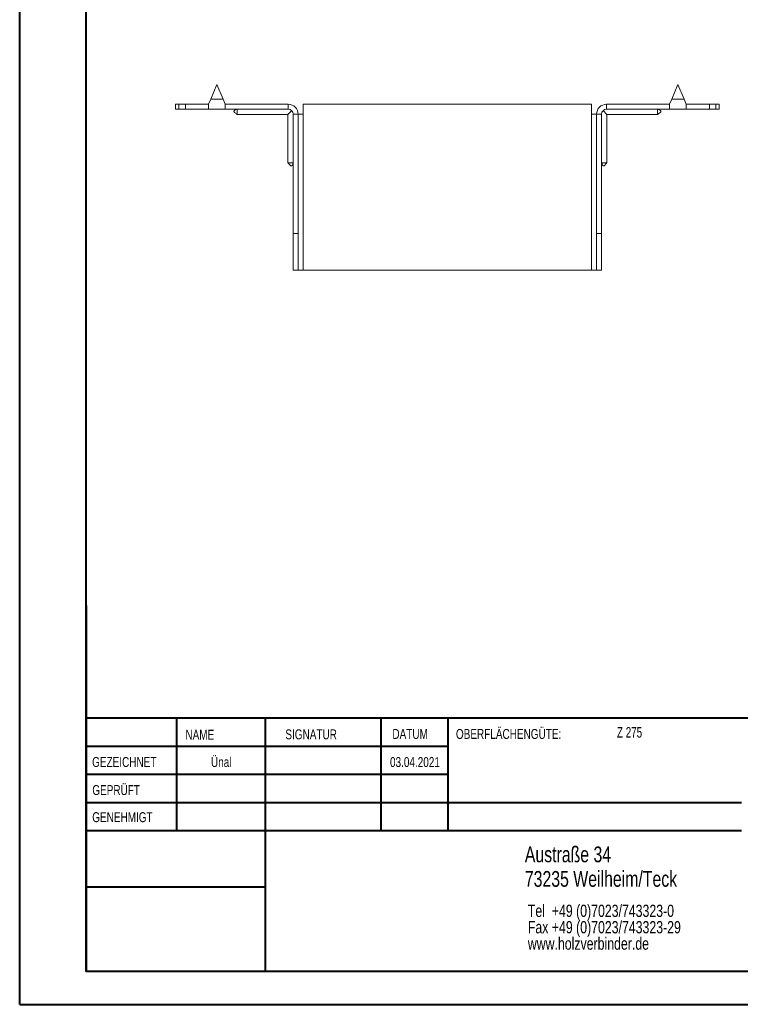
# Model space of a CAD drawing. Header units: millimetres. Extents: x 0 to 210, y 0 to 297.
# Tile 1 of 7: x 0 to 109, y 0 to 149. Entities that reach past the tile are written whole.
import ezdxf

# ---------------------------------------------------------------- set-up
doc = ezdxf.new("R2010")
doc.units = ezdxf.units.MM
doc.styles.add('SLDTEXTSTYLE0', font='TXT', dxfattribs={"width": 0.75})
doc.styles.add('SLDTEXTSTYLE2', font='TXT', dxfattribs={"width": 0.7})

# ---------------------------------------------------------------- blocks, each defined once
blk = doc.blocks.new('SW_NOTE_0')
at = {"color": 0, "linetype": 'Continuous', "lineweight": 0, "char_height": 1.8521, "attachment_point": 1, "style": 'SLDTEXTSTYLE0'}
for s, insert in [('Tel  +49 (0)7023/743323-0', (0, 2.39)), ('Fax +49 (0)7023/743323-29', (0, -0.08)), ('www.holzverbinder.de', (0, -2.55))]:
    blk.add_mtext(s, dxfattribs=dict(at, insert=insert))

msp = doc.modelspace()

# ---------------------------------------------------------------- linework, layer by layer
at = {"color": 7, "linetype": 'Continuous', "lineweight": 40}
for p, q in [((0.08, 0.21), (0.08, 297.21)), ((10.08, 5.21), (10.08, 292.21)), ((10.11, 60.37), (10.11, 5.12)), ((205.08, 43.37), (10.11, 43.37)), ((23.71, 43.37), (23.71, 26.37)), ((37.1, 43.37), (37.1, 5.12)), ((54.51, 43.37), (54.51, 26.37)), ((64.71, 26.37), (64.71, 43.37)), ((64.71, 39.1), (10.11, 39.1)), ((64.71, 34.87), (10.11, 34.87)), ((108.91, 30.62), (10.11, 30.62)), ((108.91, 26.37), (10.11, 26.37)), ((37.1, 17.87), (10.11, 17.87)), ((10.11, 13.71), (10.08, 13.71)), ((10.11, 9.46), (10.08, 9.46)), ((10.08, 5.21), (205.08, 5.21)), ((0.08, 0.21), (210.08, 0.21))]:
    msp.add_line(p, q, dxfattribs=at)
at = {"color": 7, "linetype": 'Continuous', "lineweight": 15}
for p, q in [((29.82, 138.96), (28.89, 136.71)), ((30.76, 136.71), (29.82, 138.96)), ((99.32, 138.96), (98.39, 136.71)), ((100.26, 136.71), (99.32, 138.96)), ((28.89, 136.71), (28.57, 135.96)), ((28.89, 136.71), (30.76, 136.71)), ((31.07, 135.96), (30.76, 136.71)), ((98.39, 136.71), (98.07, 135.96)), ((98.39, 136.71), (100.26, 136.71)), ((100.57, 135.96), (100.26, 136.71)), ((23.57, 135.96), (23.57, 135.21)), ((23.57, 135.96), (24.07, 135.96)), ((24.07, 135.21), (23.57, 135.21)), ((24.07, 135.96), (24.07, 135.21)), ((24.07, 135.96), (25.07, 135.96)), ((25.07, 135.21), (24.07, 135.21)), ((25.07, 135.21), (25.07, 135.96)), ((28.57, 135.96), (25.07, 135.96)), ((28.57, 135.21), (25.07, 135.21)), ((28.57, 135.96), (28.57, 135.21)), ((28.57, 135.21), (31.07, 135.21)), ((31.07, 135.21), (31.07, 135.96)), ((40.57, 135.96), (31.07, 135.96)), ((40.57, 135.21), (31.07, 135.21)), ((40.57, 135.21), (40.57, 135.96)), ((42.82, 134.46), (42.82, 135.96)), ((86.32, 135.96), (42.82, 135.96)), ((86.32, 135.96), (86.32, 134.46)), ((88.57, 135.21), (88.57, 135.96)), ((88.57, 135.96), (98.07, 135.96)), ((88.57, 135.21), (98.07, 135.21)), ((98.07, 135.96), (98.07, 135.21)), ((98.07, 135.21), (100.57, 135.21)), ((100.57, 135.21), (100.57, 135.96)), ((100.57, 135.96), (104.07, 135.96)), ((100.57, 135.21), (104.07, 135.21)), ((104.07, 135.21), (104.07, 135.96)), ((104.07, 135.96), (105.07, 135.96)), ((105.07, 135.21), (104.07, 135.21)), ((105.07, 135.21), (105.07, 135.96)), ((105.07, 135.96), (105.57, 135.96)), ((105.57, 135.21), (105.07, 135.21)), ((105.57, 135.21), (105.57, 135.96)), ((32.87, 134.41), (40.52, 134.41)), ((40.52, 134.41), (41.11, 135)), ((40.52, 134.41), (40.52, 127.15)), ((41.32, 134.46), (42.07, 134.46)), ((41.32, 116.46), (41.32, 134.46)), ((42.07, 116.46), (42.07, 134.46)), ((42.07, 134.46), (42.82, 134.46)), ((42.82, 110.96), (42.82, 134.46)), ((86.32, 134.46), (86.32, 110.96)), ((86.32, 134.46), (87.07, 134.46)), ((87.82, 134.46), (87.07, 134.46)), ((87.07, 116.46), (87.07, 134.46)), ((87.82, 116.46), (87.82, 134.46)), ((88.04, 135), (88.62, 134.41)), ((88.62, 134.41), (96.27, 134.41)), ((88.62, 127.15), (88.62, 134.41)), ((42.07, 116.46), (41.32, 116.46)), ((41.32, 110.96), (41.32, 116.46)), ((42.07, 110.96), (42.07, 116.46)), ((87.07, 116.46), (87.82, 116.46)), ((87.07, 110.96), (87.07, 116.46)), ((87.82, 110.96), (87.82, 116.46)), ((41.32, 110.96), (42.07, 110.96)), ((42.07, 110.96), (42.82, 110.96)), ((86.32, 110.96), (42.82, 110.96)), ((86.32, 110.96), (87.07, 110.96)), ((87.07, 110.96), (87.82, 110.96))]:
    msp.add_line(p, q, dxfattribs=at)
at = {"color": 7, "linetype": 'Continuous', "lineweight": 0}
for p, q in [((64.71, 39.12), (10.11, 39.12)), ((23.71, 5.21), (23.71, 5.12)), ((54.51, 5.21), (54.51, 5.12))]:
    msp.add_line(p, q, dxfattribs=at)
at = {"color": 7, "linetype": 'Continuous', "lineweight": 15}
for centre, radius, start, end in [((40.57, 134.46), 1.5, 0, 90), ((40.57, 134.46), 0.75, 0, 90), ((88.57, 134.46), 1.5, 90, 180), ((88.57, 134.46), 0.75, 90, 180)]:
    msp.add_arc(centre, radius, start, end, dxfattribs=at)
for points, knots in [([(32.87, 135.21), (32.75, 135.17), (32.59, 135.12), (32.42, 135.01), (32.38, 134.95), (32.37, 134.91), (32.37, 134.88), (32.39, 134.83), (32.45, 134.75), (32.63, 134.62), (32.78, 134.49), (32.88, 134.41)], [0, 0, 0, 0, 0.285501, 0.392615, 0.433608, 0.452355, 0.47104, 0.511905, 0.562272, 0.6953, 1, 1, 1, 1]), ([(32.87, 135.21), (32.87, 135.14), (32.87, 134.94), (32.87, 134.68), (32.87, 134.49), (32.87, 134.4), (32.87, 134.42), (32.87, 134.42)], [0, 0, 0, 0, 0.176999, 0.437532, 0.698072, 0.958616, 1, 1, 1, 1]), ([(96.27, 134.41), (96.35, 134.48), (96.48, 134.6), (96.66, 134.72), (96.75, 134.81), (96.78, 134.88), (96.78, 134.91), (96.77, 134.95), (96.74, 134.99), (96.59, 135.11), (96.42, 135.17), (96.27, 135.21)], [0, 0, 0, 0, 0.256731, 0.386951, 0.489173, 0.528771, 0.547318, 0.566205, 0.608673, 0.662214, 1, 1, 1, 1]), ([(96.27, 135.21), (96.27, 135.14), (96.27, 134.94), (96.28, 134.68), (96.27, 134.49), (96.27, 134.4), (96.27, 134.42), (96.27, 134.42)], [0, 0, 0, 0, 0.1769989, 0.4375318, 0.6980723, 0.958616, 1, 1, 1, 1]), ([(40.52, 127.16), (40.59, 127.07), (40.71, 126.94), (40.83, 126.76), (40.92, 126.67), (40.99, 126.65), (41.02, 126.65), (41.06, 126.66), (41.1, 126.69), (41.22, 126.84), (41.28, 127), (41.32, 127.15)], [0, 0, 0, 0, 0.256731, 0.386951, 0.489173, 0.528771, 0.547318, 0.566205, 0.608673, 0.662214, 1, 1, 1, 1]), ([(40.53, 127.15), (40.54, 127.15), (40.55, 127.15), (40.71, 127.15), (40.93, 127.15), (41.15, 127.15), (41.27, 127.15), (41.32, 127.15)], [0, 0, 0, 0, 0.217783, 0.478083, 0.738383, 0.867316, 1, 1, 1, 1]), ([(87.82, 127.15), (87.87, 127.03), (87.92, 126.86), (88.03, 126.7), (88.09, 126.66), (88.13, 126.65), (88.16, 126.65), (88.21, 126.67), (88.29, 126.73), (88.42, 126.91), (88.54, 127.05), (88.63, 127.16)], [0, 0, 0, 0, 0.285501, 0.392615, 0.433608, 0.452355, 0.47104, 0.511905, 0.562272, 0.6953, 1, 1, 1, 1]), ([(88.62, 127.15), (88.61, 127.15), (88.6, 127.15), (88.44, 127.15), (88.22, 127.15), (88, 127.15), (87.88, 127.15), (87.82, 127.15)], [0, 0, 0, 0, 0.217783, 0.478083, 0.738383, 0.867316, 1, 1, 1, 1])]:
    msp.add_open_spline(points, degree=3, knots=knots, dxfattribs=at)

# ---------------------------------------------------------------- block references
at = {"color": 7, "linetype": 'Continuous', "lineweight": 0}
msp.add_blockref('SW_NOTE_0', (76.7, 12.85), dxfattribs=at)

# ---------------------------------------------------------------- texts
for s, insert, char_height, attachment_point, style in [('NAME', (25.07, 41.62), 1.5, 1, 'SLDTEXTSTYLE0'), ('SIGNATUR', (40.14, 41.68), 1.5, 1, 'SLDTEXTSTYLE0'), ('DATUM', (56.28, 41.74), 1.5, 1, 'SLDTEXTSTYLE0'), ('OBERFLÄCHENGÜTE:', (65.86, 41.74), 1.5, 1, 'SLDTEXTSTYLE0'), ('Z 275', (90.14, 42.03), 1.587, 1, 'SLDTEXTSTYLE2'), ('GEZEICHNET', (11, 37.51), 1.5, 1, 'SLDTEXTSTYLE0'), ('Ünal', (30.47, 37.5), 1.499, 2, 'SLDTEXTSTYLE0'), ('03.04.2021', (59.68, 37.5), 1.499, 2, 'SLDTEXTSTYLE0'), ('GEPRÜFT', (11.03, 33.28), 1.5, 1, 'SLDTEXTSTYLE0'), ('GENEHMIGT', (11.02, 29.19), 1.5, 1, 'SLDTEXTSTYLE0'), ('Austraße 34', (76.25, 24.02), 2.3813, 1, 'SLDTEXTSTYLE0'), ('73235 Weilheim/Teck', (76.25, 20.32), 2.3813, 1, 'SLDTEXTSTYLE0')]:
    msp.add_mtext(s, dxfattribs=dict(at, insert=insert, char_height=char_height, attachment_point=attachment_point, style=style))

doc.saveas('drawing.dxf')
